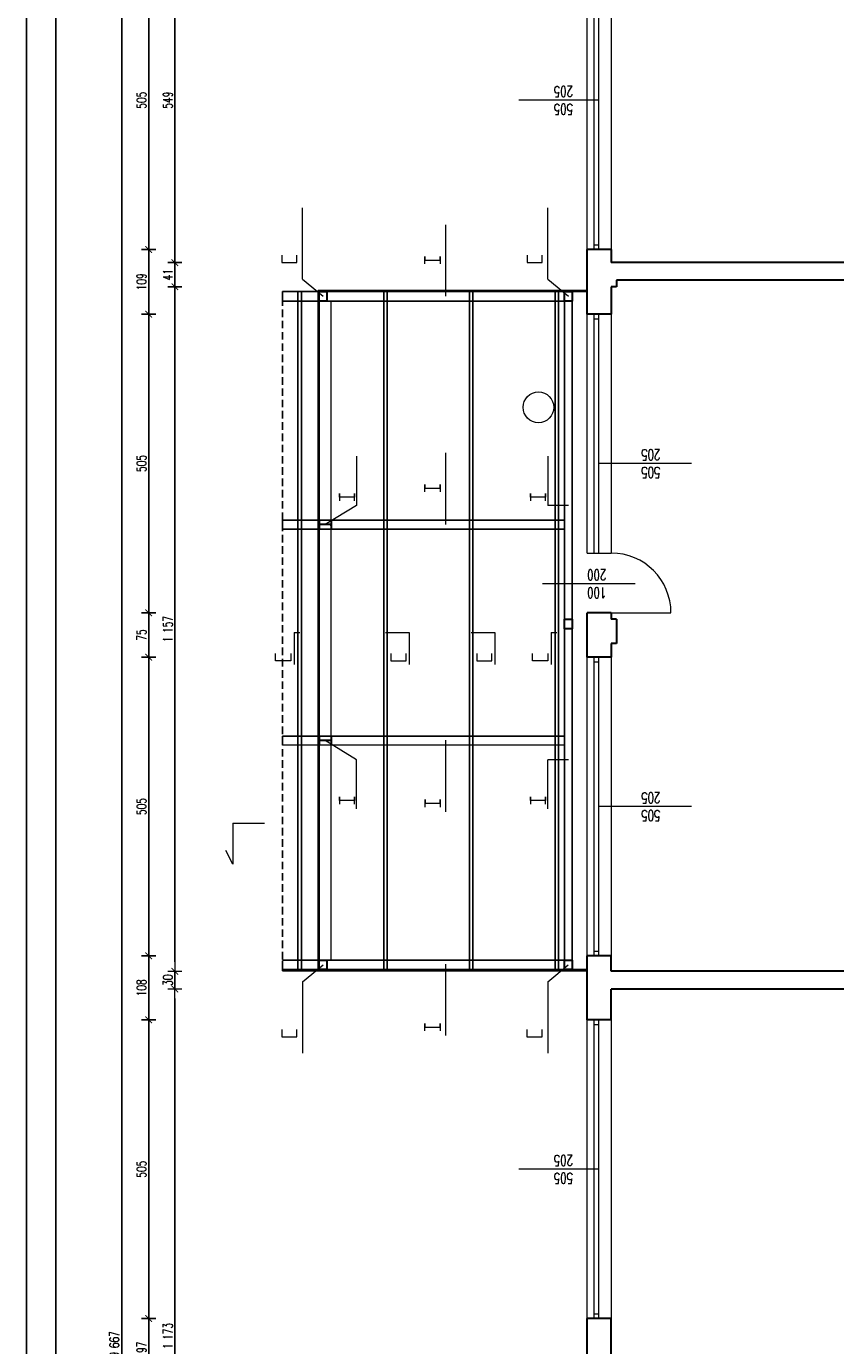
# Model space of a CAD drawing. Header units: millimetres. Extents: x -2948 to 78628, y 64669 to 215420.
# Tile 20 of 256: x 46691 to 48060, y 78175 to 80405. Entities that reach past the tile are written whole.
import ezdxf

# ---------------------------------------------------------------- set-up
doc = ezdxf.new("R2010")
doc.units = ezdxf.units.MM
doc.linetypes.add('HIDDEN', pattern=[9.525, 6.35, -3.175])
for name, color, linetype, lineweight in [('1_OPIS_OKNA', 60, 'Continuous', 13), ('OPIS', 2, 'Continuous', 13), ('POMOC', 1, 'Continuous', 13), ('STOLARKA', 3, 'Continuous', 13), ('WENTYLACJA', 21, 'Continuous', 9), ('WYMIAR', 5, 'Continuous', 13), ('ŚCIANY', 7, 'Continuous', 30)]:
    doc.layers.add(name, color=color, linetype=linetype, lineweight=lineweight)
doc.layers.add('FORMATKA', color=7, linetype='Continuous')
doc.layers.add('KONSTR.STALOWA', color=42, linetype='Continuous')
doc.styles.add('style2', font='romans.shx', dxfattribs={"width": 0.7})
doc.dimstyles.new('100', dxfattribs={"dimscale": 80, "dimtxt": 0.2, "dimasz": 0.2, "dimexe": 1.25, "dimexo": 0.625, "dimgap": 0.05, "dimtad": 1, "dimdec": 0, "dimdsep": 46, "dimlunit": 6, "dimtxsty": 'style2', "dimblk1": 'TICK', "dimblk2": 'TICK', "dimsah": 1, "dimcen": 0.2, "dimse1": 1, "dimse2": 1, "dimclrd": 256, "dimclrt": 2, "dimadec": 0, "dimazin": 0, "dimtfac": 1, "dimtdec": 0, "dimtix": 1, "dimtmove": 1, "dimatfit": 0, "dimldrblk": 'DOTSMALL', "dimfxl": 1, "dimtolj": 1, "dimtzin": 0, "dimarcsym": 0})

# ---------------------------------------------------------------- blocks, each defined once
blk = doc.blocks.new('TICK')
at = {"color": 5}
for p, q in [((-1, 0), (1, 0)), ((0, -0.75), (0, 0.75))]:
    blk.add_line(p, q, dxfattribs=at)
at = {"const_width": 0.1}
blk.add_lwpolyline([(-0.35, -0.35), (0.35, 0.35)], dxfattribs=at)
blk = doc.blocks.new('*D680')
at = {"layer": 'Defpoints', "color": 0, "ltscale": 2, "transparency": 16777216}
for p in [(47557.7, 80532.5), (46898.1, 80027.5), (47557.7, 80027.5)]:
    blk.add_point(p, dxfattribs=at)
at = {"layer": 'WYMIAR', "lineweight": -2, "ltscale": 2, "transparency": 16777216}
blk.add_line((46898.1, 80516.5), (46898.1, 80043.5), dxfattribs=at)
at = {"layer": 'WYMIAR', "lineweight": -2, "ltscale": 2, "transparency": 16777216, "xscale": 16, "yscale": 16, "zscale": 16}
for p, rotation in [((46898.1, 80532.5), 90), ((46898.1, 80027.5), 270)]:
    blk.add_blockref('TICK', p, dxfattribs=dict(at, rotation=rotation))
at = {"layer": 'WYMIAR', "color": 2, "ltscale": 2, "transparency": 16777216, "insert": (46886.1, 80280), "char_height": 16, "attachment_point": 5, "rotation": 90, "style": 'style2'}
blk.add_mtext('\\A1;505', dxfattribs=at)
blk = doc.blocks.new('_DotSmall')
at = {"layer": 'OPIS', "color": 0, "const_width": 0.5}
blk.add_lwpolyline([(-0.0625, 0, 1), (0.0625, 0, 1)], format="xyb", close=True, dxfattribs=at)
blk = doc.blocks.new('*D740')
at = {"layer": 'Defpoints', "color": 0, "ltscale": 2, "transparency": 16777216}
for p in [(47557.7, 79918.5), (46898.1, 79413.5), (47552.2, 79413.5)]:
    blk.add_point(p, dxfattribs=at)
at = {"layer": 'WYMIAR', "lineweight": -2, "ltscale": 2, "transparency": 16777216}
blk.add_line((46898.1, 79902.5), (46898.1, 79429.5), dxfattribs=at)
at = {"layer": 'WYMIAR', "lineweight": -2, "ltscale": 2, "transparency": 16777216, "xscale": 16, "yscale": 16, "zscale": 16}
for p, rotation in [((46898.1, 79918.5), 90), ((46898.1, 79413.5), 270)]:
    blk.add_blockref('TICK', p, dxfattribs=dict(at, rotation=rotation))
at = {"layer": 'WYMIAR', "color": 2, "ltscale": 2, "transparency": 16777216, "insert": (46886.1, 79666), "char_height": 16, "attachment_point": 5, "rotation": 90, "style": 'style2'}
blk.add_mtext('\\A1;505', dxfattribs=at)
blk = doc.blocks.new('*D741')
at = {"layer": 'Defpoints', "color": 0, "ltscale": 2, "transparency": 16777216}
for p in [(47552.2, 79413.5), (46898.1, 79338.5), (47552.2, 79338.5)]:
    blk.add_point(p, dxfattribs=at)
at = {"layer": 'WYMIAR', "lineweight": -2, "ltscale": 2, "transparency": 16777216}
blk.add_line((46898.1, 79397.5), (46898.1, 79354.5), dxfattribs=at)
at = {"layer": 'WYMIAR', "lineweight": -2, "ltscale": 2, "transparency": 16777216, "xscale": 16, "yscale": 16, "zscale": 16}
for p, rotation in [((46898.1, 79413.5), 90), ((46898.1, 79338.5), 270)]:
    blk.add_blockref('TICK', p, dxfattribs=dict(at, rotation=rotation))
at = {"layer": 'WYMIAR', "color": 2, "ltscale": 2, "transparency": 16777216, "insert": (46886.1, 79376), "char_height": 16, "attachment_point": 5, "rotation": 90, "style": 'style2'}
blk.add_mtext('\\A1;75', dxfattribs=at)
blk = doc.blocks.new('*D742')
at = {"layer": 'Defpoints', "color": 0, "ltscale": 2, "transparency": 16777216}
for p in [(47552.2, 79338.5), (46898.1, 78833.5), (47552.2, 78833.5)]:
    blk.add_point(p, dxfattribs=at)
at = {"layer": 'WYMIAR', "lineweight": -2, "ltscale": 2, "transparency": 16777216}
blk.add_line((46898.1, 79322.5), (46898.1, 78849.5), dxfattribs=at)
at = {"layer": 'WYMIAR', "lineweight": -2, "ltscale": 2, "transparency": 16777216, "xscale": 16, "yscale": 16, "zscale": 16}
for p, rotation in [((46898.1, 79338.5), 90), ((46898.1, 78833.5), 270)]:
    blk.add_blockref('TICK', p, dxfattribs=dict(at, rotation=rotation))
at = {"layer": 'WYMIAR', "color": 2, "ltscale": 2, "transparency": 16777216, "insert": (46886.1, 79086), "char_height": 16, "attachment_point": 5, "rotation": 90, "style": 'style2'}
blk.add_mtext('\\A1;505', dxfattribs=at)
blk = doc.blocks.new('*D743')
at = {"layer": 'Defpoints', "color": 0, "ltscale": 2, "transparency": 16777216}
for p in [(47552.2, 78833.5), (46898.1, 78725.5), (47552.2, 78725.5)]:
    blk.add_point(p, dxfattribs=at)
at = {"layer": 'WYMIAR', "lineweight": -2, "ltscale": 2, "transparency": 16777216}
blk.add_line((46898.1, 78817.5), (46898.1, 78741.5), dxfattribs=at)
at = {"layer": 'WYMIAR', "lineweight": -2, "ltscale": 2, "transparency": 16777216, "xscale": 16, "yscale": 16, "zscale": 16}
for p, rotation in [((46898.1, 78833.5), 90), ((46898.1, 78725.5), 270)]:
    blk.add_blockref('TICK', p, dxfattribs=dict(at, rotation=rotation))
at = {"layer": 'WYMIAR', "color": 2, "ltscale": 2, "transparency": 16777216, "insert": (46886.1, 78779.5), "char_height": 16, "attachment_point": 5, "rotation": 90, "style": 'style2'}
blk.add_mtext('\\A1;108', dxfattribs=at)
blk = doc.blocks.new('*D744')
at = {"layer": 'Defpoints', "color": 0, "ltscale": 2, "transparency": 16777216}
for p in [(47552.2, 78725.5), (46898.1, 78220.5), (47552.2, 78220.5)]:
    blk.add_point(p, dxfattribs=at)
at = {"layer": 'WYMIAR', "lineweight": -2, "ltscale": 2, "transparency": 16777216}
blk.add_line((46898.1, 78709.5), (46898.1, 78236.5), dxfattribs=at)
at = {"layer": 'WYMIAR', "lineweight": -2, "ltscale": 2, "transparency": 16777216, "xscale": 16, "yscale": 16, "zscale": 16}
for p, rotation in [((46898.1, 78725.5), 90), ((46898.1, 78220.5), 270)]:
    blk.add_blockref('TICK', p, dxfattribs=dict(at, rotation=rotation))
at = {"layer": 'WYMIAR', "color": 2, "ltscale": 2, "transparency": 16777216, "insert": (46886.1, 78473), "char_height": 16, "attachment_point": 5, "rotation": 90, "style": 'style2'}
blk.add_mtext('\\A1;505', dxfattribs=at)
blk = doc.blocks.new('*D745')
at = {"layer": 'Defpoints', "color": 0, "ltscale": 2, "transparency": 16777216}
for p in [(47552.2, 78220.5), (46898.1, 78123.5), (47552.2, 78123.5)]:
    blk.add_point(p, dxfattribs=at)
at = {"layer": 'WYMIAR', "lineweight": -2, "ltscale": 2, "transparency": 16777216}
blk.add_line((46898.1, 78204.5), (46898.1, 78139.5), dxfattribs=at)
at = {"layer": 'WYMIAR', "lineweight": -2, "ltscale": 2, "transparency": 16777216, "xscale": 16, "yscale": 16, "zscale": 16}
for p, rotation in [((46898.1, 78220.5), 90), ((46898.1, 78123.5), 270)]:
    blk.add_blockref('TICK', p, dxfattribs=dict(at, rotation=rotation))
at = {"layer": 'WYMIAR', "color": 2, "ltscale": 2, "transparency": 16777216, "insert": (46886.1, 78172), "char_height": 16, "attachment_point": 5, "rotation": 90, "style": 'style2'}
blk.add_mtext('\\A1;97', dxfattribs=at)
blk = doc.blocks.new('*D715')
at = {"layer": 'Defpoints', "color": 0, "ltscale": 2, "transparency": 16777216}
for p in [(46898.1, 80027.5), (47552.2, 80027.5), (47552.2, 79918.5)]:
    blk.add_point(p, dxfattribs=at)
at = {"layer": 'WYMIAR', "lineweight": -2, "ltscale": 2, "transparency": 16777216}
blk.add_line((46898.1, 79934.5), (46898.1, 80011.5), dxfattribs=at)
at = {"layer": 'WYMIAR', "lineweight": -2, "ltscale": 2, "transparency": 16777216, "xscale": 16, "yscale": 16, "zscale": 16}
for p, rotation in [((46898.1, 80027.5), 90), ((46898.1, 79918.5), 270)]:
    blk.add_blockref('TICK', p, dxfattribs=dict(at, rotation=rotation))
at = {"layer": 'WYMIAR', "color": 2, "ltscale": 2, "transparency": 16777216, "insert": (46886.1, 79973), "char_height": 16, "attachment_point": 5, "rotation": 90, "style": 'style2'}
blk.add_mtext('\\A1;109', dxfattribs=at)
blk = doc.blocks.new('*D976')
at = {"layer": 'Defpoints', "color": 0, "ltscale": 2, "transparency": 16777216}
for p in [(47557.7, 80532.5), (46898.1, 80027.5), (47557.7, 80027.5)]:
    blk.add_point(p, dxfattribs=at)
at = {"layer": 'WYMIAR', "lineweight": -2, "ltscale": 2, "transparency": 16777216}
blk.add_line((46898.1, 80516.5), (46898.1, 80043.5), dxfattribs=at)
at = {"layer": 'WYMIAR', "lineweight": -2, "ltscale": 2, "transparency": 16777216, "xscale": 16, "yscale": 16, "zscale": 16}
for p, rotation in [((46898.1, 80532.5), 90), ((46898.1, 80027.5), 270)]:
    blk.add_blockref('TICK', p, dxfattribs=dict(at, rotation=rotation))
at = {"layer": 'WYMIAR', "color": 2, "ltscale": 2, "transparency": 16777216, "insert": (46886.1, 80280), "char_height": 16, "attachment_point": 5, "rotation": 90, "style": 'style2'}
blk.add_mtext('\\A1;505', dxfattribs=at)
blk = doc.blocks.new('*D977')
at = {"layer": 'Defpoints', "color": 0, "ltscale": 2, "transparency": 16777216}
for p in [(47557.7, 79918.5), (46898.1, 79413.5), (47552.2, 79413.5)]:
    blk.add_point(p, dxfattribs=at)
at = {"layer": 'WYMIAR', "lineweight": -2, "ltscale": 2, "transparency": 16777216}
blk.add_line((46898.1, 79902.5), (46898.1, 79429.5), dxfattribs=at)
at = {"layer": 'WYMIAR', "lineweight": -2, "ltscale": 2, "transparency": 16777216, "xscale": 16, "yscale": 16, "zscale": 16}
for p, rotation in [((46898.1, 79918.5), 90), ((46898.1, 79413.5), 270)]:
    blk.add_blockref('TICK', p, dxfattribs=dict(at, rotation=rotation))
at = {"layer": 'WYMIAR', "color": 2, "ltscale": 2, "transparency": 16777216, "insert": (46886.1, 79666), "char_height": 16, "attachment_point": 5, "rotation": 90, "style": 'style2'}
blk.add_mtext('\\A1;505', dxfattribs=at)
blk = doc.blocks.new('*D978')
at = {"layer": 'Defpoints', "color": 0, "ltscale": 2, "transparency": 16777216}
for p in [(47552.2, 79413.5), (46898.1, 79338.5), (47552.2, 79338.5)]:
    blk.add_point(p, dxfattribs=at)
at = {"layer": 'WYMIAR', "lineweight": -2, "ltscale": 2, "transparency": 16777216}
blk.add_line((46898.1, 79397.5), (46898.1, 79354.5), dxfattribs=at)
at = {"layer": 'WYMIAR', "lineweight": -2, "ltscale": 2, "transparency": 16777216, "xscale": 16, "yscale": 16, "zscale": 16}
for p, rotation in [((46898.1, 79413.5), 90), ((46898.1, 79338.5), 270)]:
    blk.add_blockref('TICK', p, dxfattribs=dict(at, rotation=rotation))
at = {"layer": 'WYMIAR', "color": 2, "ltscale": 2, "transparency": 16777216, "insert": (46886.1, 79376), "char_height": 16, "attachment_point": 5, "rotation": 90, "style": 'style2'}
blk.add_mtext('\\A1;75', dxfattribs=at)
blk = doc.blocks.new('*D979')
at = {"layer": 'Defpoints', "color": 0, "ltscale": 2, "transparency": 16777216}
for p in [(47552.2, 79338.5), (46898.1, 78833.5), (47552.2, 78833.5)]:
    blk.add_point(p, dxfattribs=at)
at = {"layer": 'WYMIAR', "lineweight": -2, "ltscale": 2, "transparency": 16777216}
blk.add_line((46898.1, 79322.5), (46898.1, 78849.5), dxfattribs=at)
at = {"layer": 'WYMIAR', "lineweight": -2, "ltscale": 2, "transparency": 16777216, "xscale": 16, "yscale": 16, "zscale": 16}
for p, rotation in [((46898.1, 79338.5), 90), ((46898.1, 78833.5), 270)]:
    blk.add_blockref('TICK', p, dxfattribs=dict(at, rotation=rotation))
at = {"layer": 'WYMIAR', "color": 2, "ltscale": 2, "transparency": 16777216, "insert": (46886.1, 79086), "char_height": 16, "attachment_point": 5, "rotation": 90, "style": 'style2'}
blk.add_mtext('\\A1;505', dxfattribs=at)
blk = doc.blocks.new('*D980')
at = {"layer": 'Defpoints', "color": 0, "ltscale": 2, "transparency": 16777216}
for p in [(47552.2, 78833.5), (46898.1, 78725.5), (47552.2, 78725.5)]:
    blk.add_point(p, dxfattribs=at)
at = {"layer": 'WYMIAR', "lineweight": -2, "ltscale": 2, "transparency": 16777216}
blk.add_line((46898.1, 78817.5), (46898.1, 78741.5), dxfattribs=at)
at = {"layer": 'WYMIAR', "lineweight": -2, "ltscale": 2, "transparency": 16777216, "xscale": 16, "yscale": 16, "zscale": 16}
for p, rotation in [((46898.1, 78833.5), 90), ((46898.1, 78725.5), 270)]:
    blk.add_blockref('TICK', p, dxfattribs=dict(at, rotation=rotation))
at = {"layer": 'WYMIAR', "color": 2, "ltscale": 2, "transparency": 16777216, "insert": (46886.1, 78779.5), "char_height": 16, "attachment_point": 5, "rotation": 90, "style": 'style2'}
blk.add_mtext('\\A1;108', dxfattribs=at)
blk = doc.blocks.new('*D981')
at = {"layer": 'Defpoints', "color": 0, "ltscale": 2, "transparency": 16777216}
for p in [(47552.2, 78725.5), (46898.1, 78220.5), (47552.2, 78220.5)]:
    blk.add_point(p, dxfattribs=at)
at = {"layer": 'WYMIAR', "lineweight": -2, "ltscale": 2, "transparency": 16777216}
blk.add_line((46898.1, 78709.5), (46898.1, 78236.5), dxfattribs=at)
at = {"layer": 'WYMIAR', "lineweight": -2, "ltscale": 2, "transparency": 16777216, "xscale": 16, "yscale": 16, "zscale": 16}
for p, rotation in [((46898.1, 78725.5), 90), ((46898.1, 78220.5), 270)]:
    blk.add_blockref('TICK', p, dxfattribs=dict(at, rotation=rotation))
at = {"layer": 'WYMIAR', "color": 2, "ltscale": 2, "transparency": 16777216, "insert": (46886.1, 78473), "char_height": 16, "attachment_point": 5, "rotation": 90, "style": 'style2'}
blk.add_mtext('\\A1;505', dxfattribs=at)
blk = doc.blocks.new('*D982')
at = {"layer": 'Defpoints', "color": 0, "ltscale": 2, "transparency": 16777216}
for p in [(47552.2, 78220.5), (46898.1, 78123.5), (47552.2, 78123.5)]:
    blk.add_point(p, dxfattribs=at)
at = {"layer": 'WYMIAR', "lineweight": -2, "ltscale": 2, "transparency": 16777216}
blk.add_line((46898.1, 78204.5), (46898.1, 78139.5), dxfattribs=at)
at = {"layer": 'WYMIAR', "lineweight": -2, "ltscale": 2, "transparency": 16777216, "xscale": 16, "yscale": 16, "zscale": 16}
for p, rotation in [((46898.1, 78220.5), 90), ((46898.1, 78123.5), 270)]:
    blk.add_blockref('TICK', p, dxfattribs=dict(at, rotation=rotation))
at = {"layer": 'WYMIAR', "color": 2, "ltscale": 2, "transparency": 16777216, "insert": (46886.1, 78172), "char_height": 16, "attachment_point": 5, "rotation": 90, "style": 'style2'}
blk.add_mtext('\\A1;97', dxfattribs=at)
blk = doc.blocks.new('*D1002')
at = {"layer": 'Defpoints', "color": 0, "ltscale": 2, "transparency": 16777216}
for p in [(46898.1, 80027.5), (47552.2, 80027.5), (47552.2, 79918.5)]:
    blk.add_point(p, dxfattribs=at)
at = {"layer": 'WYMIAR', "lineweight": -2, "ltscale": 2, "transparency": 16777216}
blk.add_line((46898.1, 79934.5), (46898.1, 80011.5), dxfattribs=at)
at = {"layer": 'WYMIAR', "lineweight": -2, "ltscale": 2, "transparency": 16777216, "xscale": 16, "yscale": 16, "zscale": 16}
for p, rotation in [((46898.1, 80027.5), 90), ((46898.1, 79918.5), 270)]:
    blk.add_blockref('TICK', p, dxfattribs=dict(at, rotation=rotation))
at = {"layer": 'WYMIAR', "color": 2, "ltscale": 2, "transparency": 16777216, "insert": (46886.1, 79973), "char_height": 16, "attachment_point": 5, "rotation": 90, "style": 'style2'}
blk.add_mtext('\\A1;109', dxfattribs=at)
blk = doc.blocks.new('*D1005')
at = {"layer": 'Defpoints', "color": 0, "ltscale": 2, "transparency": 16777216}
for p in [(46852.4, 83010.5), (47594.4, 83010.5), (47594.4, 73343.5)]:
    blk.add_point(p, dxfattribs=at)
at = {"layer": 'WYMIAR', "lineweight": -2, "ltscale": 2, "transparency": 16777216}
blk.add_line((46852.4, 73359.5), (46852.4, 82994.5), dxfattribs=at)
at = {"layer": 'WYMIAR', "lineweight": -2, "ltscale": 2, "transparency": 16777216, "xscale": 16, "yscale": 16, "zscale": 16}
for p, rotation in [((46852.4, 83010.5), 90.00020786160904), ((46852.4, 73343.5), 270.0002078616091)]:
    blk.add_blockref('TICK', p, dxfattribs=dict(at, rotation=rotation))
at = {"layer": 'WYMIAR', "color": 2, "ltscale": 2, "transparency": 16777216, "insert": (46839.9, 78177), "char_height": 16, "attachment_point": 5, "rotation": 90.0002, "style": 'style2'}
blk.add_mtext('\\A1;9\xa0667', dxfattribs=at)
blk = doc.blocks.new('*D1059')
at = {"layer": 'Defpoints', "color": 0, "ltscale": 2, "transparency": 16777216}
for p in [(46942.4, 78777.5), (47680.6, 78777.5), (47680.6, 77604.5)]:
    blk.add_point(p, dxfattribs=at)
at = {"layer": 'WYMIAR', "lineweight": -2, "ltscale": 2, "transparency": 16777216}
blk.add_line((46942.4, 77620.5), (46942.4, 78761.5), dxfattribs=at)
at = {"layer": 'WYMIAR', "lineweight": -2, "ltscale": 2, "transparency": 16777216, "xscale": 16, "yscale": 16, "zscale": 16}
for p, rotation in [((46942.4, 78777.5), 90), ((46942.4, 77604.5), 270)]:
    blk.add_blockref('TICK', p, dxfattribs=dict(at, rotation=rotation))
at = {"layer": 'WYMIAR', "color": 2, "ltscale": 2, "transparency": 16777216, "insert": (46930.4, 78191), "char_height": 16, "attachment_point": 5, "rotation": 90, "style": 'style2'}
blk.add_mtext('\\A1;1\xa0173', dxfattribs=at)
blk = doc.blocks.new('*D1060')
at = {"layer": 'Defpoints', "color": 0, "ltscale": 2, "transparency": 16777216}
for p in [(46942.4, 78807.5), (47680.6, 78807.5), (47680.6, 78777.5)]:
    blk.add_point(p, dxfattribs=at)
at = {"layer": 'WYMIAR', "lineweight": -2, "ltscale": 2, "transparency": 16777216}
for p, q in [((46942.4, 78823.5), (46942.4, 78839.5)), ((46942.4, 78777.5), (46942.4, 78807.5)), ((46942.4, 78761.5), (46942.4, 78745.5))]:
    blk.add_line(p, q, dxfattribs=at)
at = {"layer": 'WYMIAR', "lineweight": -2, "ltscale": 2, "transparency": 16777216, "xscale": 16, "yscale": 16, "zscale": 16}
for p, rotation in [((46942.4, 78807.5), 270), ((46942.4, 78777.5), 90)]:
    blk.add_blockref('TICK', p, dxfattribs=dict(at, rotation=rotation))
at = {"layer": 'WYMIAR', "color": 2, "ltscale": 2, "transparency": 16777216, "insert": (46930.4, 78792.5), "char_height": 16, "attachment_point": 5, "rotation": 90, "style": 'style2'}
blk.add_mtext('\\A1;30', dxfattribs=at)
blk = doc.blocks.new('*D1061')
at = {"layer": 'Defpoints', "color": 0, "ltscale": 2, "transparency": 16777216}
for p in [(46942.4, 79964.5), (47680.6, 79964.5), (47680.6, 78807.5)]:
    blk.add_point(p, dxfattribs=at)
at = {"layer": 'WYMIAR', "lineweight": -2, "ltscale": 2, "transparency": 16777216}
blk.add_line((46942.4, 78823.5), (46942.4, 79948.5), dxfattribs=at)
at = {"layer": 'WYMIAR', "lineweight": -2, "ltscale": 2, "transparency": 16777216, "xscale": 16, "yscale": 16, "zscale": 16}
for p, rotation in [((46942.4, 79964.5), 90), ((46942.4, 78807.5), 270)]:
    blk.add_blockref('TICK', p, dxfattribs=dict(at, rotation=rotation))
at = {"layer": 'WYMIAR', "color": 2, "ltscale": 2, "transparency": 16777216, "insert": (46930.4, 79386), "char_height": 16, "attachment_point": 5, "rotation": 90, "style": 'style2'}
blk.add_mtext('\\A1;1\xa0157', dxfattribs=at)
blk = doc.blocks.new('*D1062')
at = {"layer": 'Defpoints', "color": 0, "ltscale": 2, "transparency": 16777216}
for p in [(46942.4, 80005.5), (47680.6, 80005.5), (47680.6, 79964.5)]:
    blk.add_point(p, dxfattribs=at)
at = {"layer": 'WYMIAR', "lineweight": -2, "ltscale": 2, "transparency": 16777216}
blk.add_line((46942.4, 79980.5), (46942.4, 79989.5), dxfattribs=at)
at = {"layer": 'WYMIAR', "lineweight": -2, "ltscale": 2, "transparency": 16777216, "xscale": 16, "yscale": 16, "zscale": 16}
for p, rotation in [((46942.4, 80005.5), 90), ((46942.4, 79964.5), 270)]:
    blk.add_blockref('TICK', p, dxfattribs=dict(at, rotation=rotation))
at = {"layer": 'WYMIAR', "color": 2, "ltscale": 2, "transparency": 16777216, "insert": (46930.4, 79985), "char_height": 16, "attachment_point": 5, "rotation": 90, "style": 'style2'}
blk.add_mtext('\\A1;41', dxfattribs=at)
blk = doc.blocks.new('*D1063')
at = {"layer": 'Defpoints', "color": 0, "ltscale": 2, "transparency": 16777216}
for p in [(46942.4, 80554.5), (47685.1, 80554.5), (47680.6, 80005.5)]:
    blk.add_point(p, dxfattribs=at)
at = {"layer": 'WYMIAR', "lineweight": -2, "ltscale": 2, "transparency": 16777216}
blk.add_line((46942.4, 80021.5), (46942.4, 80538.5), dxfattribs=at)
at = {"layer": 'WYMIAR', "lineweight": -2, "ltscale": 2, "transparency": 16777216, "xscale": 16, "yscale": 16, "zscale": 16}
for p, rotation in [((46942.4, 80554.5), 90), ((46942.4, 80005.5), 270)]:
    blk.add_blockref('TICK', p, dxfattribs=dict(at, rotation=rotation))
at = {"layer": 'WYMIAR', "color": 2, "ltscale": 2, "transparency": 16777216, "insert": (46930.4, 80280), "char_height": 16, "attachment_point": 5, "rotation": 90, "style": 'style2'}
blk.add_mtext('\\A1;549', dxfattribs=at)

msp = doc.modelspace()

# ---------------------------------------------------------------- linework, layer by layer
at = {"layer": '1_OPIS_OKNA'}
for p, q in [((47659.6, 80280), (47524, 80280)), ((47816.2, 79666), (47659.6, 79666)), ((47816.2, 79086), (47659.6, 79086)), ((47659.6, 78473), (47524, 78473))]:
    msp.add_line(p, q, dxfattribs=at)
at = {"layer": 'FORMATKA', "ltscale": 2}
for points in [[(49661.2, 83447.1), (49661.2, 72947.1), (46691.2, 72947.1), (46691.2, 83447.1)], [(46741.2, 72997.1), (46741.2, 83392.1), (49611.2, 83392.1), (49611.2, 72997.1)]]:
    msp.add_lwpolyline(points, close=True, dxfattribs=at)
at = {"layer": 'KONSTR.STALOWA', "ltscale": 2}
for p, q in [((47124.6, 79956.5), (47639.6, 79956.5)), ((47124.6, 79940.5), (47124.6, 79955.4)), ((47150.6, 78810.5), (47150.6, 79956.5)), ((47156.6, 78810.5), (47156.6, 79956.5)), ((47184.6, 78810.5), (47184.6, 79958.5)), ((47184.6, 79958.5), (47639.6, 79958.5)), ((47186.6, 78810.5), (47186.6, 79956.5)), ((47295.6, 78810.5), (47295.6, 79956.5)), ((47301.6, 78810.5), (47301.6, 79956.5)), ((47440.6, 78810.5), (47440.6, 79956.5)), ((47446.6, 78810.5), (47446.6, 79956.5)), ((47585.4, 78810.5), (47585.4, 79956.5)), ((47591.4, 78810.5), (47591.4, 79956.5)), ((47124.6, 79940.5), (47601.6, 79940.5)), ((47601.6, 79940.5), (47601.6, 79402.5)), ((47614.6, 79402.5), (47614.6, 79940.5)), ((47124.6, 79570), (47601.6, 79570)), ((47124.6, 79555), (47124.6, 79570)), ((47124.6, 79555), (47601.6, 79555)), ((47601.6, 79386.5), (47601.4, 78826.5)), ((47614.4, 78826.5), (47614.6, 79386.5)), ((47124.6, 79205), (47601.5, 79204.8)), ((47124.6, 79190.1), (47124.6, 79205)), ((47124.6, 79190.1), (47601.5, 79189.9)), ((47124.6, 78826.5), (47601.4, 78826.5)), ((47124.6, 78810.5), (47124.6, 78825.4)), ((47639.6, 78810.5), (47124.6, 78810.5)), ((47639.6, 78808.5), (47124.6, 78808.5))]:
    msp.add_line(p, q, dxfattribs=at)
at = {"layer": 'KONSTR.STALOWA', "linetype": 'HIDDEN', "ltscale": 2}
msp.add_line((47124.6, 78808.5), (47124.6, 79956.5), dxfattribs=at)
at = {"layer": 'KONSTR.STALOWA', "lineweight": 30, "ltscale": 2}
for p, q in [((47186.6, 79570), (47186.6, 79555)), ((47206.6, 79570), (47206.6, 79555)), ((47206.6, 79562.5), (47186.6, 79562.5)), ((47206.6, 79560.5), (47206.6, 79564.5)), ((47186.6, 79205), (47186.6, 79190)), ((47206.6, 79197.5), (47186.6, 79197.5)), ((47206.6, 79205), (47206.6, 79190))]:
    msp.add_line(p, q, dxfattribs=at)
for points in [[(47186.6, 79940.5), (47186.6, 79956.5), (47199.6, 79956.5), (47199.6, 79940.5)], [(47601.6, 79940.5), (47601.6, 79956.5), (47614.6, 79956.5), (47614.6, 79940.5)], [(47601.6, 79386.5), (47601.6, 79402.5), (47614.6, 79402.5), (47614.6, 79386.5)], [(47186.6, 78810.5), (47186.6, 78826.5), (47199.6, 78826.5), (47199.6, 78810.5)], [(47601.4, 78810.5), (47601.4, 78826.5), (47614.4, 78826.5), (47614.4, 78810.5)]]:
    msp.add_lwpolyline(points, close=True, dxfattribs=at)
at = {"layer": 'OPIS', "ltscale": 2}
for p, q in [((47158.2, 79977.3), (47158.2, 80098.1)), ((47573.2, 79977.3), (47573.2, 80098.1)), ((47400.5, 79948.5), (47400.5, 80069.3)), ((47158.2, 79977.3), (47193.1, 79948.5)), ((47573.2, 79977.3), (47608.1, 79948.5)), ((47400.5, 79563), (47400.5, 79683.8)), ((47249.9, 79678.2), (47249.9, 79594.9)), ((47573.2, 79678.1), (47573.2, 79594.9)), ((47249.9, 79594.9), (47196.6, 79562.5)), ((47608.1, 79594.9), (47573.2, 79594.9)), ((47144.1, 79380), (47153.6, 79380)), ((47144.1, 79380), (47144.1, 79326.3)), ((47298.6, 79380), (47338.5, 79380)), ((47338.5, 79380), (47338.5, 79326.3)), ((47443.6, 79380), (47483.5, 79380)), ((47483.5, 79380), (47483.5, 79326.3)), ((47578.9, 79380), (47588.4, 79380)), ((47578.9, 79380), (47578.9, 79326.3)), ((47249.9, 79165.1), (47196.6, 79197.5)), ((47400.6, 79077.2), (47400.6, 79198)), ((47249.9, 79081.9), (47249.9, 79165.1)), ((47573.2, 79081.9), (47573.2, 79165.1)), ((47608.1, 79165.1), (47573.2, 79165.1)), ((47158.2, 78789.7), (47193.1, 78818.5)), ((47400.5, 78698.8), (47400.5, 78819.5)), ((47573.1, 78789.6), (47607.9, 78818.4)), ((47158.2, 78789.7), (47158.2, 78669)), ((47573.1, 78789.6), (47573.1, 78668.8))]:
    msp.add_line(p, q, dxfattribs=at)
for points in [[(47123.1, 80018), (47123.1, 80005.5), (47148.7, 80005.5), (47148.7, 80018)], [(47365.4, 80003.1), (47365.4, 80015.6), (47365.4, 80009.4), (47391, 80009.4), (47391, 80015.6), (47391, 80003.1)], [(47538.1, 80018), (47538.1, 80005.5), (47563.7, 80005.5), (47563.7, 80018)], [(47246.2, 79603), (47246.2, 79615.4), (47246.2, 79609.2), (47220.7, 79609.2), (47220.7, 79615.4), (47220.7, 79603)], [(47365.4, 79617.7), (47365.4, 79630.1), (47365.4, 79623.9), (47391, 79623.9), (47391, 79630.1), (47391, 79617.7)], [(47569.4, 79602.9), (47569.4, 79615.4), (47569.4, 79609.2), (47543.9, 79609.2), (47543.9, 79615.4), (47543.9, 79602.9)], [(47138.3, 79344.9), (47138.3, 79332.5), (47112.8, 79332.5), (47112.8, 79344.9)], [(47307.9, 79344.9), (47307.9, 79332.5), (47333.4, 79332.5), (47333.4, 79344.9)], [(47452.9, 79344.9), (47452.9, 79332.5), (47478.4, 79332.5), (47478.4, 79344.9)], [(47573.2, 79344.9), (47573.2, 79332.5), (47547.6, 79332.5), (47547.6, 79344.9)], [(47246.2, 79090), (47246.2, 79102.4), (47246.2, 79096.2), (47220.7, 79096.2), (47220.7, 79102.4), (47220.7, 79090)], [(47569.4, 79090), (47569.4, 79102.4), (47569.4, 79096.2), (47543.9, 79096.2), (47543.9, 79102.4), (47543.9, 79090)], [(47365.5, 79085.1), (47365.5, 79097.6), (47365.5, 79091.4), (47391.1, 79091.4), (47391.1, 79097.6), (47391.1, 79085.1)], [(47123.1, 78709.1), (47123.1, 78696.6), (47148.7, 78696.6), (47148.7, 78709.1)], [(47365.4, 78706.7), (47365.4, 78719.2), (47365.4, 78712.9), (47391, 78712.9), (47391, 78719.2), (47391, 78706.7)], [(47537.9, 78708.9), (47537.9, 78696.5), (47563.5, 78696.5), (47563.5, 78708.9)]]:
    msp.add_lwpolyline(points, dxfattribs=at)
at = {"layer": 'POMOC'}
for p, q in [((47639.6, 80027.5), (47639.6, 80532.5)), ((47680.6, 80532.5), (47680.6, 80027.5)), ((47206.6, 78826.5), (47206.6, 79940.5)), ((47639.6, 79514.5), (47639.6, 79918.5)), ((47680.6, 79918.5), (47680.6, 79514.5)), ((47720.8, 79462.7), (47564.2, 79462.7)), ((47639.6, 78833.5), (47639.6, 79338.5)), ((47680.6, 79338.5), (47680.6, 78833.5)), ((47639.6, 78220.5), (47639.6, 78725.5)), ((47680.6, 78725.5), (47680.6, 78220.5))]:
    msp.add_line(p, q, dxfattribs=at)
at = {"layer": 'STOLARKA'}
for p, q in [((47651.6, 80027.5), (47651.6, 80532.5)), ((47659.6, 80027.5), (47659.6, 80532.5)), ((47651.6, 80035.5), (47659.6, 80035.5)), ((47651.6, 79514.5), (47651.6, 79918.5)), ((47651.6, 79910.5), (47659.6, 79910.5)), ((47659.6, 79514.5), (47659.6, 79918.5)), ((47651.6, 78833.5), (47651.6, 79338.5)), ((47651.6, 79330.5), (47659.6, 79330.5)), ((47659.6, 78833.5), (47659.6, 79338.5)), ((47651.6, 78841.5), (47659.6, 78841.5)), ((47651.6, 78220.5), (47651.6, 78725.5)), ((47659.6, 78220.5), (47659.6, 78725.5)), ((47651.6, 78717.5), (47659.6, 78717.5)), ((47651.6, 78228.5), (47659.6, 78228.5))]:
    msp.add_line(p, q, dxfattribs=at)
at = {"layer": 'STOLARKA', "ltscale": 2}
for p, q in [((47639.6, 79514.5), (47680.6, 79514.5)), ((47654.6, 79413.5), (47781.6, 79413.5)), ((47040.3, 79058.1), (47040.3, 78988.3)), ((47040.3, 79058.1), (47094.2, 79058.1)), ((47040.3, 78988.3), (47028.4, 79011.5)), ((47137.6, 78808.5), (47639.6, 78808.5))]:
    msp.add_line(p, q, dxfattribs=at)
msp.add_arc((47680.6, 79413.5), 101, 0, 90, dxfattribs=at)
at = {"layer": 'WENTYLACJA', "ltscale": 2}
msp.add_circle((47557.4, 79760.8), 26, dxfattribs=at)
at = {"layer": 'ŚCIANY', "ltscale": 2}
for p, q in [((47674.6, 80027.5), (47639.6, 80027.5)), ((47680.6, 80027.5), (47639.6, 80027.5)), ((47639.6, 79918.5), (47639.6, 80027.5)), ((47680.6, 80027.5), (47680.6, 80005.5)), ((48324.6, 80005.5), (47680.6, 80005.5)), ((48324.6, 79975.5), (47689.6, 79975.5)), ((47689.6, 79975.5), (47689.6, 79964.5)), ((47680.6, 79964.5), (47680.6, 79918.5)), ((47689.6, 79964.5), (47680.6, 79964.5)), ((47674.6, 79918.5), (47639.6, 79918.5)), ((47680.6, 79918.5), (47639.6, 79918.5)), ((47674.6, 79413.5), (47639.6, 79413.5)), ((47680.6, 79413.5), (47639.6, 79413.5)), ((47639.6, 79338.5), (47639.6, 79413.5)), ((47680.6, 79413.5), (47680.6, 79402.5)), ((47689.6, 79402.5), (47680.6, 79402.5)), ((47689.6, 79402.5), (47689.6, 79361.5)), ((47680.6, 79361.5), (47680.6, 79338.5)), ((47689.6, 79361.5), (47680.6, 79361.5)), ((47674.6, 79338.5), (47639.6, 79338.5)), ((47680.6, 79338.5), (47639.6, 79338.5)), ((47639.6, 78725.5), (47639.6, 78833.5)), ((47674.6, 78833.5), (47639.6, 78833.5)), ((47680.6, 78833.5), (47639.6, 78833.5)), ((47680.6, 78807.5), (47680.6, 78833.5)), ((48555.6, 78807.5), (47680.6, 78807.5)), ((47680.6, 78725.5), (47680.6, 78777.5)), ((48555.6, 78777.5), (47680.6, 78777.5)), ((47674.6, 78725.5), (47639.6, 78725.5)), ((47680.6, 78725.5), (47639.6, 78725.5)), ((47639.6, 78123.5), (47639.6, 78220.5)), ((47674.6, 78220.5), (47639.6, 78220.5)), ((47680.6, 78220.5), (47639.6, 78220.5)), ((47680.6, 78123.5), (47680.6, 78220.5))]:
    msp.add_line(p, q, dxfattribs=at)

# ---------------------------------------------------------------- texts
at = {"layer": '1_OPIS_OKNA', "ltscale": 0.2, "char_height": 18, "width": 280.137, "attachment_point": 1, "rotation": 179.9915, "style": 'style2'}
for insert in [(47615.8, 80255.7), (47763.7, 79641.7), (47763.7, 79061.7), (47615.8, 78448.7)]:
    msp.add_mtext('505\\P205', dxfattribs=dict(at, insert=insert))
at = {"layer": 'OPIS', "linetype": 'Continuous', "ltscale": 0.2, "insert": (47672.2, 79438.4), "char_height": 18, "width": 280.137, "attachment_point": 1, "rotation": 179.9915, "style": 'style2'}
msp.add_mtext('100\\P200', dxfattribs=at)

# ---------------------------------------------------------------- dimensions: what is measured, and where the dimension line sits
at = {"layer": 'WYMIAR', "ltscale": 2}
dim = msp.add_linear_dim(base=(46852.4, 83010.5), p1=(47594.4, 73343.5), p2=(47594.4, 83010.5), angle=90.0002, dimstyle='100', dxfattribs=at)
dim.commit()
dim.dimension.update_dxf_attribs({"geometry": '*D1005', "text_midpoint": (46851.9, 78177), "dimtype": 161})
for base, p1, p2, picture, middle in [((46942.4, 80554.5), (47680.6, 80005.5), (47685.1, 80554.5), '*D1063', (46930.4, 80280)), ((46898.1, 80027.5), (47557.7, 80532.5), (47557.7, 80027.5), '*D680', (46886.1, 80280)), ((46898.1, 80027.5), (47557.7, 80532.5), (47557.7, 80027.5), '*D976', (46886.1, 80280)), ((46942.4, 80005.5), (47680.6, 79964.5), (47680.6, 80005.5), '*D1062', (46930.4, 79985)), ((46942.4, 79964.5), (47680.6, 78807.5), (47680.6, 79964.5), '*D1061', (46930.4, 79386)), ((46898.1, 79413.5), (47557.7, 79918.5), (47552.2, 79413.5), '*D740', (46886.1, 79666)), ((46898.1, 79413.5), (47557.7, 79918.5), (47552.2, 79413.5), '*D977', (46886.1, 79666)), ((46898.1, 79338.5), (47552.2, 79413.5), (47552.2, 79338.5), '*D741', (46886.1, 79376)), ((46898.1, 79338.5), (47552.2, 79413.5), (47552.2, 79338.5), '*D978', (46886.1, 79376)), ((46898.1, 78833.5), (47552.2, 79338.5), (47552.2, 78833.5), '*D742', (46886.1, 79086)), ((46898.1, 78833.5), (47552.2, 79338.5), (47552.2, 78833.5), '*D979', (46886.1, 79086)), ((46898.1, 78725.5), (47552.2, 78833.5), (47552.2, 78725.5), '*D743', (46886.1, 78779.5)), ((46898.1, 78725.5), (47552.2, 78833.5), (47552.2, 78725.5), '*D980', (46886.1, 78779.5)), ((46942.4, 78807.5), (47680.6, 78777.5), (47680.6, 78807.5), '*D1060', (46930.4, 78792.5)), ((46942.4, 78777.5), (47680.6, 77604.5), (47680.6, 78777.5), '*D1059', (46930.4, 78191)), ((46898.1, 78220.5), (47552.2, 78725.5), (47552.2, 78220.5), '*D744', (46886.1, 78473)), ((46898.1, 78220.5), (47552.2, 78725.5), (47552.2, 78220.5), '*D981', (46886.1, 78473)), ((46898.1, 78123.5), (47552.2, 78220.5), (47552.2, 78123.5), '*D745', (46886.1, 78172)), ((46898.1, 78123.5), (47552.2, 78220.5), (47552.2, 78123.5), '*D982', (46886.1, 78172))]:
    dim = msp.add_linear_dim(base=base, p1=p1, p2=p2, angle=90, dimstyle='100', dxfattribs=at)
    dim.commit()
    dim.dimension.update_dxf_attribs({"geometry": picture, "text_midpoint": middle})
for picture in ['*D715', '*D1002']:
    dim = msp.add_aligned_dim(p1=(47552.2, 79918.5), p2=(47552.2, 80027.5), distance=654, dimstyle='100', dxfattribs=at)
    dim.commit()
    dim.dimension.update_dxf_attribs({"geometry": picture, "text_midpoint": (46886.1, 79973)})

doc.saveas('drawing.dxf')
